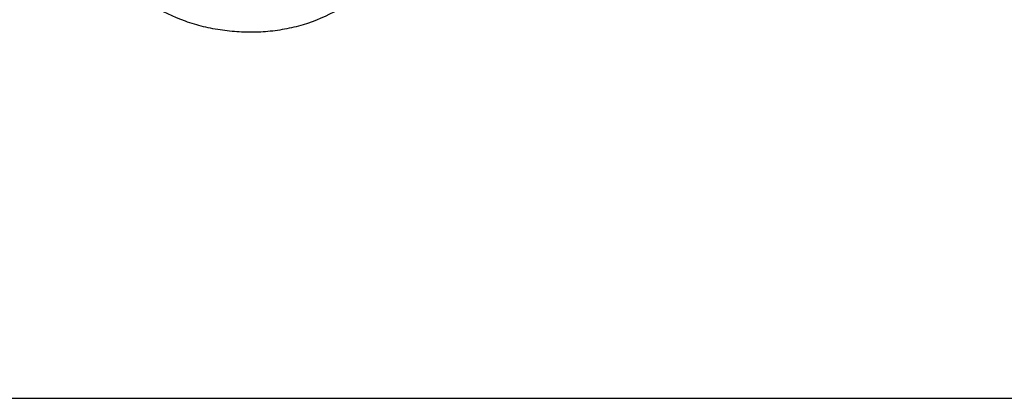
# Model space of a CAD drawing. Header units: millimetres. Extents: x 2819 to 5758, y -64 to 2014.
# Tile 16 of 41: x 3746 to 3754, y 1597 to 1600. Entities that reach past the tile are written whole.
import ezdxf

# ---------------------------------------------------------------- set-up
doc = ezdxf.new("R2010")
doc.units = ezdxf.units.MM

msp = doc.modelspace()

# ---------------------------------------------------------------- linework, layer by layer
msp.add_line((3733.0107, 1597.0386), (3768.8194, 1597.0386))
msp.add_line((3733.0107, 1597.0386), (3768.8194, 1597.0386))
msp.add_open_spline([(3749.1148, 1600.6421), (3749.0952, 1600.5967), (3749.0736, 1600.5523), (3749.0261, 1600.4662), (3749.0003, 1600.4244), (3748.9581, 1600.364), (3748.9435, 1600.3442), (3748.9129, 1600.3055), (3748.897, 1600.2865), (3748.8481, 1600.2314), (3748.779, 1600.1624), (3748.7022, 1600.1026), (3748.6417, 1600.0612), (3748.621, 1600.048), (3748.5788, 1600.0226), (3748.5573, 1600.0103), (3748.4487, 1599.9527), (3748.3584, 1599.917), (3748.2178, 1599.8788), (3748.17, 1599.8687), (3748.0971, 1599.8573), (3748.0725, 1599.8541), (3748.0236, 1599.8492), (3747.9991, 1599.8473), (3747.9257, 1599.8437), (3747.8768, 1599.8437), (3747.7791, 1599.8479), (3747.7303, 1599.8522), (3747.6572, 1599.8623), (3747.6328, 1599.8662), (3747.5844, 1599.8754), (3747.5126, 1599.8909), (3747.4428, 1599.9118), (3747.306, 1599.9611), (3747.2186, 1600.0038), (3747.1352, 1600.0569)], degree=3, knots=[0, 0, 0, 0, 0.0625, 0.0625, 0.125, 0.125, 0.15625, 0.15625, 0.1875, 0.1875, 0.25, 0.3125, 0.3125, 0.34375, 0.34375, 0.375, 0.375, 0.5, 0.5, 0.5625, 0.5625, 0.59375, 0.59375, 0.625, 0.625, 0.6875, 0.6875, 0.75, 0.75, 0.78125, 0.78125, 0.8125, 0.875, 0.875, 1, 1, 1, 1])

doc.saveas('drawing.dxf')
